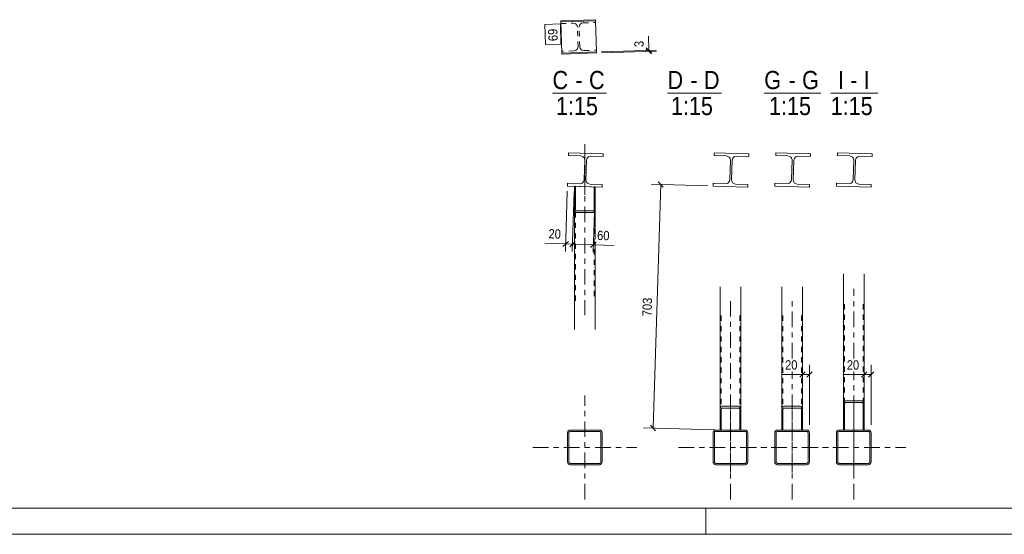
# Model space of a CAD drawing. Header units: millimetres. Extents: x 0 to 914, y 0 to 420.
# Tile 2 of 11: x 152 to 341, y 0 to 99. Entities that reach past the tile are written whole.
import ezdxf

# ---------------------------------------------------------------- set-up
doc = ezdxf.new("R2010")
doc.units = ezdxf.units.MM
for name, pattern in [('XKITLINE00', [0]), ('XKITLINE01', [4, 1, -1, 1, -1]), ('XKITLINE03', [6, 3, -1, 1, -1])]:
    doc.linetypes.add(name, pattern=pattern)
for name, color, linetype, lineweight in [('Arkusz rysunku', 3, 'Continuous', 0), ('Element', 2, 'Continuous', 0), ('Inny typ obiektu', 7, 'Continuous', 0), ('Wymiar', 4, 'Continuous', 0), ('Znak elementu', 2, 'Continuous', 0)]:
    doc.layers.add(name, color=color, linetype=linetype, lineweight=lineweight)
doc.styles.add('ARIAL', font='ARIAL.TTF')

msp = doc.modelspace()

# ---------------------------------------------------------------- linework, layer by layer
at = {"layer": 'Arkusz rysunku', "linetype": 'XKITLINE00', "lineweight": 0}
for p, q in [((5, 5), (909, 5)), ((284, 0), (284, 5)), ((0, 0), (914, 0))]:
    msp.add_line(p, q, dxfattribs=at)
at = {"layer": 'Element', "linetype": 'XKITLINE00', "lineweight": 0}
for p, q in [((262.74, 98.99), (256.08, 98.78)), ((256.08, 98.78), (256.09, 98.58)), ((262.75, 98.79), (256.09, 98.58)), ((256.09, 98.58), (256.27, 92.58)), ((262.74, 98.99), (262.75, 98.79)), ((262.75, 98.79), (262.94, 92.79)), ((256.27, 92.58), (262.94, 92.79)), ((256.27, 92.58), (256.28, 92.38)), ((256.28, 92.38), (262.94, 92.59)), ((262.94, 92.79), (262.94, 92.59)), ((257.55, 72.85), (257.57, 73.38)), ((257.55, 72.85), (257.57, 73.38)), ((259.92, 72.77), (257.55, 72.85)), ((259.92, 72.77), (257.55, 72.85)), ((257.57, 73.38), (264.23, 73.17)), ((257.57, 73.38), (264.23, 73.17)), ((259.92, 72.77), (260.22, 72.7)), ((259.92, 72.77), (260.22, 72.7)), ((260.64, 72.26), (260.69, 71.95)), ((260.64, 72.26), (260.69, 71.95)), ((261.02, 71.94), (261.1, 72.24)), ((261.02, 71.94), (261.1, 72.24)), ((261.54, 72.66), (261.85, 72.71)), ((261.54, 72.66), (261.85, 72.71)), ((264.22, 72.64), (261.85, 72.71)), ((264.22, 72.64), (261.85, 72.71)), ((264.23, 73.17), (264.22, 72.64)), ((264.23, 73.17), (264.22, 72.64)), ((285.56, 72.85), (285.58, 73.38)), ((285.56, 72.85), (285.58, 73.38)), ((287.93, 72.77), (285.56, 72.85)), ((287.93, 72.77), (285.56, 72.85)), ((285.58, 73.38), (292.24, 73.17)), ((285.58, 73.38), (292.24, 73.17)), ((287.93, 72.77), (288.23, 72.7)), ((287.93, 72.77), (288.23, 72.7)), ((288.65, 72.26), (288.7, 71.95)), ((288.65, 72.26), (288.7, 71.95)), ((289.04, 71.94), (289.11, 72.24)), ((289.04, 71.94), (289.11, 72.24)), ((289.55, 72.66), (289.86, 72.71)), ((289.55, 72.66), (289.86, 72.71)), ((292.23, 72.64), (289.86, 72.71)), ((292.23, 72.64), (289.86, 72.71)), ((292.24, 73.17), (292.23, 72.64)), ((292.24, 73.17), (292.23, 72.64)), ((297.43, 72.85), (297.45, 73.38)), ((297.43, 72.85), (297.45, 73.38)), ((299.79, 72.77), (297.43, 72.85)), ((299.79, 72.77), (297.43, 72.85)), ((297.45, 73.38), (304.11, 73.17)), ((297.45, 73.38), (304.11, 73.17)), ((299.79, 72.77), (300.1, 72.7)), ((299.79, 72.77), (300.1, 72.7)), ((300.52, 72.26), (300.57, 71.95)), ((300.52, 72.26), (300.57, 71.95)), ((300.9, 71.94), (300.97, 72.24)), ((300.9, 71.94), (300.97, 72.24)), ((301.42, 72.66), (301.73, 72.71)), ((301.42, 72.66), (301.73, 72.71)), ((304.09, 72.64), (301.73, 72.71)), ((304.09, 72.64), (301.73, 72.71)), ((304.11, 73.17), (304.09, 72.64)), ((304.11, 73.17), (304.09, 72.64)), ((309.29, 72.85), (309.31, 73.38)), ((309.29, 72.85), (309.31, 73.38)), ((311.66, 72.77), (309.29, 72.85)), ((311.66, 72.77), (309.29, 72.85)), ((309.31, 73.38), (315.97, 73.17)), ((309.31, 73.38), (315.97, 73.17)), ((311.66, 72.77), (311.96, 72.7)), ((311.66, 72.77), (311.96, 72.7)), ((312.38, 72.26), (312.43, 71.95)), ((312.38, 72.26), (312.43, 71.95)), ((312.77, 71.94), (312.84, 72.24)), ((312.77, 71.94), (312.84, 72.24)), ((313.28, 72.66), (313.59, 72.71)), ((313.28, 72.66), (313.59, 72.71)), ((315.96, 72.64), (313.59, 72.71)), ((315.96, 72.64), (313.59, 72.71)), ((315.97, 73.17), (315.96, 72.64)), ((315.97, 73.17), (315.96, 72.64)), ((260.57, 68.22), (260.69, 71.95)), ((260.57, 68.22), (260.69, 71.95)), ((260.91, 68.21), (261.02, 71.94)), ((260.91, 68.21), (261.02, 71.94)), ((288.59, 68.22), (288.7, 71.95)), ((288.59, 68.22), (288.7, 71.95)), ((288.92, 68.21), (289.04, 71.94)), ((288.92, 68.21), (289.04, 71.94)), ((300.45, 68.22), (300.57, 71.95)), ((300.45, 68.22), (300.57, 71.95)), ((300.78, 68.21), (300.9, 71.94)), ((300.78, 68.21), (300.9, 71.94)), ((312.32, 68.22), (312.43, 71.95)), ((312.32, 68.22), (312.43, 71.95)), ((312.65, 68.21), (312.77, 71.94)), ((312.65, 68.21), (312.77, 71.94)), ((260.57, 68.22), (260.5, 67.91)), ((260.57, 68.22), (260.5, 67.91)), ((260.96, 67.9), (260.91, 68.21)), ((260.96, 67.9), (260.91, 68.21)), ((288.59, 68.22), (288.52, 67.91)), ((288.59, 68.22), (288.52, 67.91)), ((288.97, 67.9), (288.92, 68.21)), ((288.97, 67.9), (288.92, 68.21)), ((300.45, 68.22), (300.38, 67.91)), ((300.45, 68.22), (300.38, 67.91)), ((300.84, 67.9), (300.78, 68.21)), ((300.84, 67.9), (300.78, 68.21)), ((312.32, 68.22), (312.25, 67.91)), ((312.32, 68.22), (312.25, 67.91)), ((312.7, 67.9), (312.65, 68.21)), ((312.7, 67.9), (312.65, 68.21)), ((257.37, 66.98), (257.38, 67.52)), ((257.37, 66.98), (257.38, 67.52)), ((264.03, 66.77), (257.37, 66.98)), ((264.03, 66.77), (257.37, 66.98)), ((257.38, 67.52), (259.75, 67.44)), ((257.38, 67.52), (259.75, 67.44)), ((258.7, 62.56), (258.7, 66.94)), ((258.7, 66.94), (258.9, 66.94)), ((258.7, 62.56), (258.7, 66.94)), ((258.7, 66.94), (258.9, 66.94)), ((258.9, 66.94), (258.9, 62.56)), ((258.9, 62.56), (258.9, 66.94)), ((260.06, 67.49), (259.75, 67.44)), ((260.06, 67.49), (259.75, 67.44)), ((261.68, 67.38), (261.38, 67.45)), ((261.68, 67.38), (261.38, 67.45)), ((261.68, 67.38), (264.05, 67.31)), ((261.68, 67.38), (264.05, 67.31)), ((262.5, 66.82), (262.5, 62.56)), ((262.5, 66.82), (262.7, 66.82)), ((262.7, 66.82), (262.5, 66.82)), ((262.5, 62.56), (262.5, 66.82)), ((262.7, 62.56), (262.7, 66.82)), ((262.7, 62.56), (262.7, 66.82)), ((264.05, 67.31), (264.03, 66.77)), ((264.05, 67.31), (264.03, 66.77)), ((285.38, 66.98), (285.4, 67.52)), ((285.38, 66.98), (285.4, 67.52)), ((292.04, 66.77), (285.38, 66.98)), ((292.04, 66.77), (285.38, 66.98)), ((285.4, 67.52), (287.76, 67.44)), ((285.4, 67.52), (287.76, 67.44)), ((288.07, 67.49), (287.76, 67.44)), ((288.07, 67.49), (287.76, 67.44)), ((289.69, 67.38), (289.39, 67.45)), ((289.69, 67.38), (289.39, 67.45)), ((289.69, 67.38), (292.06, 67.31)), ((289.69, 67.38), (292.06, 67.31)), ((292.06, 67.31), (292.04, 66.77)), ((292.06, 67.31), (292.04, 66.77)), ((297.24, 66.98), (297.26, 67.52)), ((297.24, 66.98), (297.26, 67.52)), ((303.91, 66.77), (297.24, 66.98)), ((303.91, 66.77), (297.24, 66.98)), ((297.26, 67.52), (299.63, 67.44)), ((297.26, 67.52), (299.63, 67.44)), ((299.93, 67.49), (299.63, 67.44)), ((299.93, 67.49), (299.63, 67.44)), ((301.56, 67.38), (301.25, 67.45)), ((301.56, 67.38), (301.25, 67.45)), ((301.56, 67.38), (303.92, 67.31)), ((301.56, 67.38), (303.92, 67.31)), ((303.92, 67.31), (303.91, 66.77)), ((303.92, 67.31), (303.91, 66.77)), ((309.11, 66.98), (309.13, 67.52)), ((309.11, 66.98), (309.13, 67.52)), ((315.77, 66.77), (309.11, 66.98)), ((315.77, 66.77), (309.11, 66.98)), ((309.13, 67.52), (311.49, 67.44)), ((309.13, 67.52), (311.49, 67.44)), ((311.8, 67.49), (311.49, 67.44)), ((311.8, 67.49), (311.49, 67.44)), ((313.42, 67.38), (313.12, 67.45)), ((313.42, 67.38), (313.12, 67.45)), ((313.42, 67.38), (315.79, 67.31)), ((313.42, 67.38), (315.79, 67.31)), ((315.79, 67.31), (315.77, 66.77)), ((315.79, 67.31), (315.77, 66.77)), ((258.7, 62.56), (258.73, 62.29)), ((258.7, 62.56), (258.73, 62.29)), ((258.7, 62.56), (258.7, 39.4)), ((258.91, 62.43), (258.9, 62.56)), ((258.91, 62.43), (258.9, 62.56)), ((262.5, 62.56), (262.48, 62.43)), ((262.5, 62.56), (262.48, 62.43)), ((262.67, 62.29), (262.7, 62.56)), ((262.67, 62.29), (262.7, 62.56)), ((262.7, 62.56), (262.7, 56.78)), ((258.96, 62.31), (258.91, 62.43)), ((258.96, 62.31), (258.91, 62.43)), ((258.95, 61.92), (259.1, 61.87)), ((258.95, 61.92), (259.1, 61.87)), ((259.02, 62.24), (258.96, 62.31)), ((259.02, 62.24), (258.96, 62.31)), ((259.1, 62.21), (259.02, 62.24)), ((259.1, 62.21), (259.02, 62.24)), ((259.1, 62.21), (262.3, 62.21)), ((259.1, 62.21), (262.3, 62.21)), ((259.1, 61.87), (262.3, 61.87)), ((259.1, 61.87), (262.3, 61.87)), ((262.38, 62.24), (262.3, 62.21)), ((262.38, 62.24), (262.3, 62.21)), ((262.3, 61.87), (262.45, 61.92)), ((262.3, 61.87), (262.45, 61.92)), ((262.44, 62.31), (262.38, 62.24)), ((262.44, 62.31), (262.38, 62.24)), ((262.48, 62.43), (262.44, 62.31)), ((262.48, 62.43), (262.44, 62.31)), ((262.7, 56.27), (262.7, 39.4)), ((310.44, 50.12), (310.44, 24.97)), ((314.44, 50.12), (314.44, 24.97)), ((286.71, 47.59), (286.71, 23.94)), ((290.71, 47.59), (290.71, 23.94)), ((298.58, 47.59), (298.58, 23.94)), ((302.58, 47.59), (302.58, 23.94)), ((287.11, 24.63), (286.96, 24.57)), ((287.11, 24.63), (286.96, 24.57)), ((287.11, 24.63), (290.31, 24.63)), ((287.11, 24.63), (290.31, 24.63)), ((290.46, 24.57), (290.31, 24.63)), ((290.46, 24.57), (290.31, 24.63)), ((298.98, 24.63), (298.82, 24.57)), ((298.98, 24.63), (298.82, 24.57)), ((298.98, 24.63), (302.18, 24.63)), ((298.98, 24.63), (302.18, 24.63)), ((302.33, 24.57), (302.18, 24.63)), ((302.33, 24.57), (302.18, 24.63)), ((310.47, 25.25), (310.44, 24.97)), ((310.47, 25.25), (310.44, 24.97)), ((310.44, 20.05), (310.44, 24.97)), ((310.44, 20.05), (310.44, 24.97)), ((310.64, 24.97), (310.66, 25.11)), ((310.64, 24.97), (310.66, 25.11)), ((310.64, 20.05), (310.64, 24.97)), ((310.64, 20.05), (310.64, 24.97)), ((310.66, 25.11), (310.7, 25.23)), ((310.66, 25.11), (310.7, 25.23)), ((310.84, 25.7), (310.69, 25.64)), ((310.84, 25.7), (310.69, 25.64)), ((310.7, 25.23), (310.76, 25.3)), ((310.7, 25.23), (310.76, 25.3)), ((310.76, 25.3), (310.84, 25.33)), ((310.76, 25.3), (310.84, 25.33)), ((310.84, 25.7), (314.04, 25.7)), ((310.84, 25.7), (314.04, 25.7)), ((310.84, 25.33), (314.04, 25.33)), ((310.84, 25.33), (314.04, 25.33)), ((314.19, 25.64), (314.04, 25.7)), ((314.19, 25.64), (314.04, 25.7)), ((314.04, 25.33), (314.12, 25.3)), ((314.04, 25.33), (314.12, 25.3)), ((314.12, 25.3), (314.18, 25.23)), ((314.12, 25.3), (314.18, 25.23)), ((314.18, 25.23), (314.23, 25.11)), ((314.18, 25.23), (314.23, 25.11)), ((314.23, 25.11), (314.24, 24.97)), ((314.23, 25.11), (314.24, 24.97)), ((314.24, 24.97), (314.24, 20.05)), ((314.24, 20.05), (314.24, 24.97)), ((314.44, 24.97), (314.41, 25.25)), ((314.44, 24.97), (314.41, 25.25)), ((314.44, 20.05), (314.44, 24.97)), ((314.44, 20.05), (314.44, 24.97)), ((286.74, 24.2), (286.71, 23.94)), ((286.74, 24.2), (286.71, 23.94)), ((286.71, 20.05), (286.71, 23.94)), ((286.71, 20.05), (286.71, 23.94)), ((286.91, 23.94), (286.93, 24.07)), ((286.91, 23.94), (286.93, 24.07)), ((286.91, 20.05), (286.91, 23.94)), ((286.91, 20.05), (286.91, 23.94)), ((286.93, 24.07), (286.97, 24.18)), ((286.93, 24.07), (286.97, 24.18)), ((286.97, 24.18), (287.04, 24.26)), ((286.97, 24.18), (287.04, 24.26)), ((287.04, 24.26), (287.11, 24.28)), ((287.04, 24.26), (287.11, 24.28)), ((287.11, 24.28), (290.31, 24.28)), ((287.11, 24.28), (290.31, 24.28)), ((290.31, 24.28), (290.39, 24.26)), ((290.31, 24.28), (290.39, 24.26)), ((290.39, 24.26), (290.45, 24.18)), ((290.39, 24.26), (290.45, 24.18)), ((290.45, 24.18), (290.5, 24.07)), ((290.45, 24.18), (290.5, 24.07)), ((290.5, 24.07), (290.51, 23.94)), ((290.5, 24.07), (290.51, 23.94)), ((290.51, 23.94), (290.51, 20.05)), ((290.51, 20.05), (290.51, 23.94)), ((290.71, 23.94), (290.68, 24.2)), ((290.71, 23.94), (290.68, 24.2)), ((290.71, 20.05), (290.71, 23.94)), ((290.71, 20.05), (290.71, 23.94)), ((298.61, 24.2), (298.58, 23.94)), ((298.61, 24.2), (298.58, 23.94)), ((298.58, 20.05), (298.58, 23.94)), ((298.58, 20.05), (298.58, 23.94)), ((298.78, 23.94), (298.79, 24.07)), ((298.78, 23.94), (298.79, 24.07)), ((298.78, 20.05), (298.78, 23.94)), ((298.78, 20.05), (298.78, 23.94)), ((298.79, 24.07), (298.83, 24.18)), ((298.79, 24.07), (298.83, 24.18)), ((298.83, 24.18), (298.9, 24.26)), ((298.83, 24.18), (298.9, 24.26)), ((298.9, 24.26), (298.98, 24.28)), ((298.9, 24.26), (298.98, 24.28)), ((298.98, 24.28), (302.18, 24.28)), ((298.98, 24.28), (302.18, 24.28)), ((302.18, 24.28), (302.25, 24.26)), ((302.18, 24.28), (302.25, 24.26)), ((302.25, 24.26), (302.32, 24.18)), ((302.25, 24.26), (302.32, 24.18)), ((302.32, 24.18), (302.36, 24.07)), ((302.32, 24.18), (302.36, 24.07)), ((302.36, 24.07), (302.38, 23.94)), ((302.36, 24.07), (302.38, 23.94)), ((302.38, 23.94), (302.38, 20.05)), ((302.38, 20.05), (302.38, 23.94)), ((302.58, 23.94), (302.55, 24.2)), ((302.58, 23.94), (302.55, 24.2)), ((302.58, 20.05), (302.58, 23.94)), ((302.58, 20.05), (302.58, 23.94)), ((257.41, 19.72), (257.37, 19.52)), ((257.41, 19.72), (257.37, 19.52)), ((257.37, 13.92), (257.37, 19.52)), ((257.37, 13.92), (257.37, 19.52)), ((257.64, 19.52), (257.66, 19.62)), ((257.64, 19.52), (257.66, 19.62)), ((257.64, 13.92), (257.64, 19.52)), ((257.64, 13.92), (257.64, 19.52)), ((257.66, 19.62), (257.71, 19.71)), ((257.66, 19.62), (257.71, 19.71)), ((257.9, 20.05), (257.7, 20.01)), ((257.9, 20.05), (257.7, 20.01)), ((257.71, 19.71), (257.8, 19.76)), ((257.71, 19.71), (257.8, 19.76)), ((257.8, 19.76), (257.9, 19.78)), ((257.8, 19.76), (257.9, 19.78)), ((257.9, 20.05), (263.5, 20.05)), ((257.9, 20.05), (263.5, 20.05)), ((257.9, 19.78), (263.5, 19.78)), ((257.9, 19.78), (263.5, 19.78)), ((263.71, 20.01), (263.5, 20.05)), ((263.71, 20.01), (263.5, 20.05)), ((263.5, 19.78), (263.6, 19.76)), ((263.5, 19.78), (263.6, 19.76)), ((263.6, 19.76), (263.69, 19.71)), ((263.6, 19.76), (263.69, 19.71)), ((263.69, 19.71), (263.75, 19.62)), ((263.69, 19.71), (263.75, 19.62)), ((263.75, 19.62), (263.77, 19.52)), ((263.75, 19.62), (263.77, 19.52)), ((263.77, 13.92), (263.77, 19.52)), ((263.77, 13.92), (263.77, 19.52)), ((264.04, 19.52), (264, 19.72)), ((264.04, 19.52), (264, 19.72)), ((264.04, 13.92), (264.04, 19.52)), ((264.04, 13.92), (264.04, 19.52)), ((285.42, 19.72), (285.38, 19.52)), ((285.42, 19.72), (285.38, 19.52)), ((285.38, 13.92), (285.38, 19.52)), ((285.38, 13.92), (285.38, 19.52)), ((285.65, 19.52), (285.67, 19.62)), ((285.65, 19.52), (285.67, 19.62)), ((285.65, 13.92), (285.65, 19.52)), ((285.65, 13.92), (285.65, 19.52)), ((285.67, 19.62), (285.73, 19.71)), ((285.67, 19.62), (285.73, 19.71)), ((285.92, 20.05), (285.71, 20.01)), ((285.92, 20.05), (285.71, 20.01)), ((285.73, 19.71), (285.81, 19.76)), ((285.73, 19.71), (285.81, 19.76)), ((285.81, 19.76), (285.92, 19.78)), ((285.81, 19.76), (285.92, 19.78)), ((285.92, 20.05), (291.52, 20.05)), ((285.92, 20.05), (291.52, 20.05)), ((285.92, 19.78), (291.52, 19.78)), ((285.92, 19.78), (291.52, 19.78)), ((286.71, 20.05), (286.91, 20.05)), ((286.71, 20.05), (286.91, 20.05)), ((290.71, 20.05), (290.51, 20.05)), ((290.51, 20.05), (290.71, 20.05)), ((291.72, 20.01), (291.52, 20.05)), ((291.72, 20.01), (291.52, 20.05)), ((291.52, 19.78), (291.62, 19.76)), ((291.52, 19.78), (291.62, 19.76)), ((291.62, 19.76), (291.7, 19.71)), ((291.62, 19.76), (291.7, 19.71)), ((291.7, 19.71), (291.76, 19.62)), ((291.7, 19.71), (291.76, 19.62)), ((291.76, 19.62), (291.78, 19.52)), ((291.76, 19.62), (291.78, 19.52)), ((291.78, 13.92), (291.78, 19.52)), ((291.78, 13.92), (291.78, 19.52)), ((292.05, 19.52), (292.01, 19.72)), ((292.05, 19.52), (292.01, 19.72)), ((292.05, 13.92), (292.05, 19.52)), ((292.05, 13.92), (292.05, 19.52)), ((297.29, 19.72), (297.25, 19.52)), ((297.29, 19.72), (297.25, 19.52)), ((297.25, 13.92), (297.25, 19.52)), ((297.25, 13.92), (297.25, 19.52)), ((297.51, 19.52), (297.53, 19.62)), ((297.51, 19.52), (297.53, 19.62)), ((297.51, 13.92), (297.51, 19.52)), ((297.51, 13.92), (297.51, 19.52)), ((297.53, 19.62), (297.59, 19.71)), ((297.53, 19.62), (297.59, 19.71)), ((297.78, 20.05), (297.58, 20.01)), ((297.78, 20.05), (297.58, 20.01)), ((297.59, 19.71), (297.68, 19.76)), ((297.59, 19.71), (297.68, 19.76)), ((297.68, 19.76), (297.78, 19.78)), ((297.68, 19.76), (297.78, 19.78)), ((297.78, 20.05), (303.38, 20.05)), ((297.78, 20.05), (303.38, 20.05)), ((297.78, 19.78), (303.38, 19.78)), ((297.78, 19.78), (303.38, 19.78)), ((298.58, 20.05), (298.78, 20.05)), ((298.58, 20.05), (298.78, 20.05)), ((302.58, 20.05), (302.38, 20.05)), ((302.38, 20.05), (302.58, 20.05)), ((303.58, 20.01), (303.38, 20.05)), ((303.58, 20.01), (303.38, 20.05)), ((303.38, 19.78), (303.48, 19.76)), ((303.38, 19.78), (303.48, 19.76)), ((303.48, 19.76), (303.57, 19.71)), ((303.48, 19.76), (303.57, 19.71)), ((303.57, 19.71), (303.63, 19.62)), ((303.57, 19.71), (303.63, 19.62)), ((303.63, 19.62), (303.65, 19.52)), ((303.63, 19.62), (303.65, 19.52)), ((303.65, 13.92), (303.65, 19.52)), ((303.65, 13.92), (303.65, 19.52)), ((303.91, 19.52), (303.87, 19.72)), ((303.91, 19.52), (303.87, 19.72)), ((303.91, 13.92), (303.91, 19.52)), ((303.91, 13.92), (303.91, 19.52)), ((309.15, 19.72), (309.11, 19.52)), ((309.15, 19.72), (309.11, 19.52)), ((309.11, 13.92), (309.11, 19.52)), ((309.11, 13.92), (309.11, 19.52)), ((309.38, 19.52), (309.4, 19.62)), ((309.38, 19.52), (309.4, 19.62)), ((309.38, 13.92), (309.38, 19.52)), ((309.38, 13.92), (309.38, 19.52)), ((309.4, 19.62), (309.46, 19.71)), ((309.4, 19.62), (309.46, 19.71)), ((309.64, 20.05), (309.44, 20.01)), ((309.64, 20.05), (309.44, 20.01)), ((309.46, 19.71), (309.54, 19.76)), ((309.46, 19.71), (309.54, 19.76)), ((309.54, 19.76), (309.64, 19.78)), ((309.54, 19.76), (309.64, 19.78)), ((309.64, 20.05), (315.24, 20.05)), ((309.64, 20.05), (315.24, 20.05)), ((309.64, 19.78), (315.24, 19.78)), ((309.64, 19.78), (315.24, 19.78)), ((310.44, 20.05), (310.64, 20.05)), ((310.44, 20.05), (310.64, 20.05)), ((314.44, 20.05), (314.24, 20.05)), ((314.24, 20.05), (314.44, 20.05)), ((315.45, 20.01), (315.24, 20.05)), ((315.45, 20.01), (315.24, 20.05)), ((315.24, 19.78), (315.35, 19.76)), ((315.24, 19.78), (315.35, 19.76)), ((315.35, 19.76), (315.43, 19.71)), ((315.35, 19.76), (315.43, 19.71)), ((315.43, 19.71), (315.49, 19.62)), ((315.43, 19.71), (315.49, 19.62)), ((315.49, 19.62), (315.51, 19.52)), ((315.49, 19.62), (315.51, 19.52)), ((315.51, 13.92), (315.51, 19.52)), ((315.51, 13.92), (315.51, 19.52)), ((315.78, 19.52), (315.74, 19.72)), ((315.78, 19.52), (315.74, 19.72)), ((315.78, 13.92), (315.78, 19.52)), ((315.78, 13.92), (315.78, 19.52)), ((257.37, 13.92), (257.41, 13.71)), ((257.37, 13.92), (257.41, 13.71)), ((257.66, 13.81), (257.64, 13.92)), ((257.66, 13.81), (257.64, 13.92)), ((257.71, 13.73), (257.66, 13.81)), ((257.71, 13.73), (257.66, 13.81)), ((257.7, 13.42), (257.9, 13.38)), ((257.7, 13.42), (257.9, 13.38)), ((257.8, 13.67), (257.71, 13.73)), ((257.8, 13.67), (257.71, 13.73)), ((257.9, 13.65), (257.8, 13.67)), ((257.9, 13.65), (257.8, 13.67)), ((257.9, 13.65), (263.5, 13.65)), ((257.9, 13.65), (263.5, 13.65)), ((257.9, 13.38), (263.5, 13.38)), ((257.9, 13.38), (263.5, 13.38)), ((263.6, 13.67), (263.5, 13.65)), ((263.6, 13.67), (263.5, 13.65)), ((263.5, 13.38), (263.71, 13.42)), ((263.5, 13.38), (263.71, 13.42)), ((263.69, 13.73), (263.6, 13.67)), ((263.69, 13.73), (263.6, 13.67)), ((263.75, 13.81), (263.69, 13.73)), ((263.75, 13.81), (263.69, 13.73)), ((263.77, 13.92), (263.75, 13.81)), ((263.77, 13.92), (263.75, 13.81)), ((264, 13.71), (264.04, 13.92)), ((264, 13.71), (264.04, 13.92)), ((285.38, 13.92), (285.42, 13.71)), ((285.38, 13.92), (285.42, 13.71)), ((285.67, 13.81), (285.65, 13.92)), ((285.67, 13.81), (285.65, 13.92)), ((285.73, 13.73), (285.67, 13.81)), ((285.73, 13.73), (285.67, 13.81)), ((285.71, 13.42), (285.92, 13.38)), ((285.71, 13.42), (285.92, 13.38)), ((285.81, 13.67), (285.73, 13.73)), ((285.81, 13.67), (285.73, 13.73)), ((285.92, 13.65), (285.81, 13.67)), ((285.92, 13.65), (285.81, 13.67)), ((285.92, 13.65), (291.52, 13.65)), ((285.92, 13.65), (291.52, 13.65)), ((285.92, 13.38), (291.52, 13.38)), ((285.92, 13.38), (291.52, 13.38)), ((291.62, 13.67), (291.52, 13.65)), ((291.62, 13.67), (291.52, 13.65)), ((291.52, 13.38), (291.72, 13.42)), ((291.52, 13.38), (291.72, 13.42)), ((291.7, 13.73), (291.62, 13.67)), ((291.7, 13.73), (291.62, 13.67)), ((291.76, 13.81), (291.7, 13.73)), ((291.76, 13.81), (291.7, 13.73)), ((291.78, 13.92), (291.76, 13.81)), ((291.78, 13.92), (291.76, 13.81)), ((292.01, 13.71), (292.05, 13.92)), ((292.01, 13.71), (292.05, 13.92)), ((297.25, 13.92), (297.29, 13.71)), ((297.25, 13.92), (297.29, 13.71)), ((297.53, 13.81), (297.51, 13.92)), ((297.53, 13.81), (297.51, 13.92)), ((297.59, 13.73), (297.53, 13.81)), ((297.59, 13.73), (297.53, 13.81)), ((297.58, 13.42), (297.78, 13.38)), ((297.58, 13.42), (297.78, 13.38)), ((297.68, 13.67), (297.59, 13.73)), ((297.68, 13.67), (297.59, 13.73)), ((297.78, 13.65), (297.68, 13.67)), ((297.78, 13.65), (297.68, 13.67)), ((297.78, 13.65), (303.38, 13.65)), ((297.78, 13.65), (303.38, 13.65)), ((297.78, 13.38), (303.38, 13.38)), ((297.78, 13.38), (303.38, 13.38)), ((303.48, 13.67), (303.38, 13.65)), ((303.48, 13.67), (303.38, 13.65)), ((303.38, 13.38), (303.58, 13.42)), ((303.38, 13.38), (303.58, 13.42)), ((303.57, 13.73), (303.48, 13.67)), ((303.57, 13.73), (303.48, 13.67)), ((303.63, 13.81), (303.57, 13.73)), ((303.63, 13.81), (303.57, 13.73)), ((303.65, 13.92), (303.63, 13.81)), ((303.65, 13.92), (303.63, 13.81)), ((303.87, 13.71), (303.91, 13.92)), ((303.87, 13.71), (303.91, 13.92)), ((309.11, 13.92), (309.15, 13.71)), ((309.11, 13.92), (309.15, 13.71)), ((309.4, 13.81), (309.38, 13.92)), ((309.4, 13.81), (309.38, 13.92)), ((309.46, 13.73), (309.4, 13.81)), ((309.46, 13.73), (309.4, 13.81)), ((309.44, 13.42), (309.64, 13.38)), ((309.44, 13.42), (309.64, 13.38)), ((309.54, 13.67), (309.46, 13.73)), ((309.54, 13.67), (309.46, 13.73)), ((309.64, 13.65), (309.54, 13.67)), ((309.64, 13.65), (309.54, 13.67)), ((309.64, 13.65), (315.24, 13.65)), ((309.64, 13.65), (315.24, 13.65)), ((309.64, 13.38), (315.24, 13.38)), ((309.64, 13.38), (315.24, 13.38)), ((315.35, 13.67), (315.24, 13.65)), ((315.35, 13.67), (315.24, 13.65)), ((315.24, 13.38), (315.45, 13.42)), ((315.24, 13.38), (315.45, 13.42)), ((315.43, 13.73), (315.35, 13.67)), ((315.43, 13.73), (315.35, 13.67)), ((315.49, 13.81), (315.43, 13.73)), ((315.49, 13.81), (315.43, 13.73)), ((315.51, 13.92), (315.49, 13.81)), ((315.51, 13.92), (315.49, 13.81)), ((315.74, 13.71), (315.78, 13.92)), ((315.74, 13.71), (315.78, 13.92))]:
    msp.add_line(p, q, dxfattribs=at)
at = {"layer": 'Element', "linetype": 'XKITLINE01', "lineweight": 0}
for p, q in [((256.09, 98.58), (256.1, 98.24)), ((262.75, 98.79), (262.76, 98.45)), ((256.1, 98.24), (258.46, 98.32)), ((258.46, 98.32), (258.77, 98.27)), ((259.22, 97.85), (259.29, 97.54)), ((259.4, 93.81), (259.29, 97.54)), ((259.62, 97.55), (259.67, 97.86)), ((259.74, 93.82), (259.62, 97.55)), ((260.09, 98.31), (260.39, 98.38)), ((260.39, 98.38), (262.76, 98.45)), ((258.63, 92.99), (256.26, 92.91)), ((256.26, 92.91), (256.27, 92.58)), ((258.93, 93.06), (258.63, 92.99)), ((259.4, 93.81), (259.35, 93.5)), ((259.81, 93.52), (259.74, 93.82)), ((260.56, 93.05), (260.25, 93.1)), ((260.56, 93.05), (262.93, 93.12)), ((262.93, 93.12), (262.94, 92.79)), ((258.7, 66.94), (262.7, 66.82)), ((258.7, 66.94), (258.7, 62.56)), ((258.9, 66.94), (262.5, 66.82)), ((258.9, 44.93), (258.9, 66.94)), ((262.5, 66.82), (262.5, 44.93)), ((262.7, 66.82), (262.7, 62.56)), ((310.64, 44.25), (310.64, 20.05)), ((314.24, 44.25), (314.24, 20.05)), ((286.91, 42.06), (286.91, 20.05)), ((290.51, 42.06), (290.51, 20.05)), ((298.78, 42.06), (298.78, 20.05)), ((302.38, 42.06), (302.38, 20.05)), ((310.44, 24.97), (310.44, 20.05)), ((314.44, 24.97), (314.44, 20.05)), ((286.71, 23.94), (286.71, 20.05)), ((290.71, 23.94), (290.71, 20.05)), ((298.58, 23.94), (298.58, 20.05)), ((302.58, 23.94), (302.58, 20.05)), ((286.71, 20.05), (290.71, 20.05)), ((286.91, 20.05), (286.93, 20.05)), ((290.51, 20.05), (286.91, 20.05)), ((286.93, 20.05), (286.96, 20.05)), ((298.58, 20.05), (302.58, 20.05)), ((298.78, 20.05), (298.79, 20.05)), ((302.38, 20.05), (298.78, 20.05)), ((298.79, 20.05), (298.82, 20.05)), ((310.44, 20.05), (314.44, 20.05)), ((310.64, 20.05), (310.66, 20.05)), ((314.24, 20.05), (310.64, 20.05)), ((310.66, 20.05), (310.69, 20.05))]:
    msp.add_line(p, q, dxfattribs=at)
at = {"layer": 'Element', "linetype": 'XKITLINE03', "lineweight": 0}
for p, q in [((259.51, 95.68), (259.51, 95.68)), ((260.7, 65.32), (260.7, 75.03)), ((260.7, 75.03), (260.7, 42.16)), ((260.8, 70.08), (260.8, 70.08)), ((288.81, 70.08), (288.81, 70.08)), ((300.68, 70.08), (300.68, 70.08)), ((312.54, 70.08), (312.54, 70.08)), ((312.44, 33.84), (312.44, 47.19)), ((288.71, 11.9), (288.71, 44.82)), ((300.58, 33.84), (300.58, 44.82)), ((300.58, 11.9), (300.58, 31.32)), ((312.44, 11.67), (312.44, 31.32)), ((260.7, 6.72), (260.7, 26.72)), ((288.72, 6.72), (288.72, 26.72)), ((300.58, 6.72), (300.58, 26.72)), ((312.44, 6.72), (312.44, 26.72)), ((288.71, 21.17), (288.71, 11.9)), ((300.58, 21.17), (300.58, 11.9)), ((312.44, 22.03), (312.44, 11.67)), ((250.7, 16.72), (270.7, 16.72)), ((278.72, 16.72), (298.72, 16.72)), ((290.58, 16.72), (310.58, 16.72)), ((302.44, 16.72), (322.44, 16.72))]:
    msp.add_line(p, q, dxfattribs=at)
at = {"layer": 'Element', "linetype": 'XKITLINE01', "lineweight": 0}
for centre, start, end in [((258.49, 97.52), 24.2982, 69.2982), ((260.42, 97.58), 114.2982, 159.2982), ((258.6, 93.79), 294.2982, 339.2982), ((260.54, 93.85), 204.2982, 249.2982)]:
    msp.add_arc(centre, 0.8, start, end, dxfattribs=at)
at = {"layer": 'Element', "linetype": 'XKITLINE00', "lineweight": 0}
for centre, radius, start, end in [((259.89, 71.97), 0.8, 20.7018, 65.7018), ((259.89, 71.97), 0.8, 20.7018, 65.7018), ((261.82, 71.91), 0.8, 110.7018, 155.7018), ((261.82, 71.91), 0.8, 110.7018, 155.7018), ((287.9, 71.97), 0.8, 20.7018, 65.7018), ((287.9, 71.97), 0.8, 20.7018, 65.7018), ((289.84, 71.91), 0.8, 110.7018, 155.7018), ((289.84, 71.91), 0.8, 110.7018, 155.7018), ((299.77, 71.97), 0.8, 20.7018, 65.7018), ((299.77, 71.97), 0.8, 20.7018, 65.7018), ((301.7, 71.91), 0.8, 110.7018, 155.7018), ((301.7, 71.91), 0.8, 110.7018, 155.7018), ((311.63, 71.97), 0.8, 20.7018, 65.7018), ((311.63, 71.97), 0.8, 20.7018, 65.7018), ((313.57, 71.91), 0.8, 110.7018, 155.7018), ((313.57, 71.91), 0.8, 110.7018, 155.7018), ((259.77, 68.24), 0.8, 290.7018, 335.7018), ((259.77, 68.24), 0.8, 290.7018, 335.7018), ((261.71, 68.18), 0.8, 200.7018, 245.7018), ((261.71, 68.18), 0.8, 200.7018, 245.7018), ((287.79, 68.24), 0.8, 290.7018, 335.7018), ((287.79, 68.24), 0.8, 290.7018, 335.7018), ((289.72, 68.18), 0.8, 200.7018, 245.7018), ((289.72, 68.18), 0.8, 200.7018, 245.7018), ((299.65, 68.24), 0.8, 290.7018, 335.7018), ((299.65, 68.24), 0.8, 290.7018, 335.7018), ((301.58, 68.18), 0.8, 200.7018, 245.7018), ((301.58, 68.18), 0.8, 200.7018, 245.7018), ((311.52, 68.24), 0.8, 290.7018, 335.7018), ((311.52, 68.24), 0.8, 290.7018, 335.7018), ((313.45, 68.18), 0.8, 200.7018, 245.7018), ((313.45, 68.18), 0.8, 200.7018, 245.7018), ((259.36, 62.41), 0.639, 190.3091, 229.8271), ((259.36, 62.41), 0.639, 190.3091, 229.8271), ((262.04, 62.41), 0.639, 310.1722, 349.6901), ((262.04, 62.41), 0.639, 310.1722, 349.6901), ((311.15, 25.13), 0.687, 132.1915, 170.5918), ((311.15, 25.13), 0.687, 132.1915, 170.5918), ((313.73, 25.13), 0.687, 9.4082, 47.8085), ((313.73, 25.13), 0.687, 9.4082, 47.8085), ((287.37, 24.09), 0.639, 130.1725, 169.6905), ((287.37, 24.09), 0.639, 130.1725, 169.6905), ((290.05, 24.09), 0.639, 10.3095, 49.8275), ((290.05, 24.09), 0.639, 10.3095, 49.8275), ((299.24, 24.09), 0.639, 130.1722, 169.6903), ((299.24, 24.09), 0.639, 130.1722, 169.6903), ((301.92, 24.09), 0.639, 10.3097, 49.8278), ((301.92, 24.09), 0.639, 10.3097, 49.8278), ((257.9, 19.52), 0.533, 112.5, 157.5), ((257.9, 19.52), 0.533, 112.5, 157.5), ((263.5, 19.52), 0.533, 22.5, 67.5), ((263.5, 19.52), 0.533, 22.5, 67.5), ((285.92, 19.52), 0.533, 112.5, 157.5), ((285.92, 19.52), 0.533, 112.5, 157.5), ((291.52, 19.52), 0.533, 22.5, 67.5), ((291.52, 19.52), 0.533, 22.5, 67.5), ((297.78, 19.52), 0.533, 112.5, 157.5), ((297.78, 19.52), 0.533, 112.5, 157.5), ((303.38, 19.52), 0.533, 22.5, 67.5), ((303.38, 19.52), 0.533, 22.5, 67.5), ((309.64, 19.52), 0.533, 112.5, 157.5), ((309.64, 19.52), 0.533, 112.5, 157.5), ((315.24, 19.52), 0.533, 22.5, 67.5), ((315.24, 19.52), 0.533, 22.5, 67.5), ((257.9, 13.92), 0.533, 202.5, 247.5), ((257.9, 13.92), 0.533, 202.5, 247.5), ((263.5, 13.92), 0.533, 292.5, 337.5), ((263.5, 13.92), 0.533, 292.5, 337.5), ((285.92, 13.92), 0.533, 202.5, 247.5), ((285.92, 13.92), 0.533, 202.5, 247.5), ((291.52, 13.92), 0.533, 292.5, 337.5), ((291.52, 13.92), 0.533, 292.5, 337.5), ((297.78, 13.92), 0.533, 202.5, 247.5), ((297.78, 13.92), 0.533, 202.5, 247.5), ((303.38, 13.92), 0.533, 292.5, 337.5), ((303.38, 13.92), 0.533, 292.5, 337.5), ((309.64, 13.92), 0.533, 202.5, 247.5), ((309.64, 13.92), 0.533, 202.5, 247.5), ((315.24, 13.92), 0.533, 292.5, 337.5), ((315.24, 13.92), 0.533, 292.5, 337.5)]:
    msp.add_arc(centre, radius, start, end, dxfattribs=at)
at = {"layer": 'Inny typ obiektu', "linetype": 'XKITLINE00', "lineweight": 0}
for p, q in [((254.49, 84.88), (264.88, 84.88)), ((276.61, 84.88), (287, 84.88)), ((295.22, 84.88), (306.13, 84.88)), ((308, 84.88), (317.08, 84.88))]:
    msp.add_line(p, q, dxfattribs=at)
at = {"layer": 'Wymiar', "linetype": 'XKITLINE00', "lineweight": 0}
for p, q in [((273.02, 93.11), (272.94, 95.79)), ((273.02, 93.11), (272.94, 95.79)), ((263.94, 92.82), (274.46, 93.15)), ((263.94, 92.62), (274.47, 92.95)), ((272.5, 93.6), (273.55, 92.61)), ((272.5, 93.4), (273.55, 92.41)), ((273.03, 92.91), (273.02, 93.11)), ((284.38, 67.02), (273.44, 67.36)), ((273.83, 20.45), (275.3, 67.3)), ((274.8, 67.83), (275.79, 66.78)), ((257.34, 65.98), (256.97, 54.41)), ((258.67, 65.94), (258.3, 54.37)), ((258.67, 65.94), (258.3, 54.37)), ((262.67, 65.82), (262.3, 54.25)), ((257.02, 55.85), (253, 55.98)), ((257.02, 55.85), (253, 55.98)), ((257.54, 56.34), (256.49, 55.36)), ((257.02, 55.85), (258.35, 55.81)), ((258.87, 56.3), (257.82, 55.32)), ((258.87, 56.3), (257.82, 55.32)), ((258.35, 55.81), (262.35, 55.68)), ((262.87, 56.18), (261.82, 55.19)), ((262.35, 55.68), (266.37, 55.56)), ((262.35, 55.68), (266.37, 55.56)), ((302.58, 21.05), (302.58, 32.58)), ((303.91, 21.05), (303.91, 32.58)), ((314.44, 21.05), (314.44, 32.58)), ((315.78, 21.05), (315.78, 32.58)), ((302.58, 30.72), (298.56, 30.72)), ((302.58, 30.72), (298.56, 30.72)), ((303.09, 31.23), (302.07, 30.21)), ((302.58, 30.72), (303.91, 30.72)), ((304.42, 31.23), (303.4, 30.21)), ((314.44, 30.72), (310.42, 30.72)), ((314.44, 30.72), (310.42, 30.72)), ((314.95, 31.23), (313.93, 30.21)), ((314.44, 30.72), (315.78, 30.72)), ((316.29, 31.23), (315.27, 30.21)), ((273.33, 20.98), (274.32, 19.93)), ((285.71, 20.08), (271.97, 20.51))]:
    msp.add_line(p, q, dxfattribs=at)
at = {"layer": 'Znak elementu', "linetype": 'XKITLINE00', "lineweight": 0}
for p, q in [((253, 98.08), (256, 98.17)), ((253, 98.08), (253.12, 94.21)), ((256, 98.17), (256.12, 94.31)), ((253.12, 94.21), (256.12, 94.31))]:
    msp.add_line(p, q, dxfattribs=at)

# ---------------------------------------------------------------- texts
at = {"layer": 'Inny typ obiektu', "style": 'ARIAL', "width": 0.85}
for s, p in [('C', (254.49, 85.63)), ('C', (261.51, 85.63)), ('D', (276.61, 85.63)), ('D', (283.63, 85.63)), ('G', (295.22, 85.63)), ('G', (302.5, 85.63)), ('I', (309.42, 85.63)), ('I', (314.37, 85.63)), ('-', (258.91, 85.63)), ('-', (281.03, 85.63)), ('-', (299.9, 85.63)), ('-', (311.76, 85.63)), ('1:15', (255.14, 80.63)), ('1:15', (277.26, 80.63)), ('1:15', (296.13, 80.63)), ('1:15', (308, 80.63))]:
    msp.add_text(s, height=3.5, dxfattribs=at).set_placement(p)
at = {"layer": 'Wymiar', "style": 'ARIAL', "width": 0.85}
for s, rotation, p in [('3', 91.7993, (272.04, 93.75)), ('20', -1.7991, (253.7, 56.92)), ('60', -1.7991, (263.05, 56.62)), ('703', 88.2011, (273.54, 41.91))]:
    msp.add_text(s, height=1.8, rotation=rotation, dxfattribs=at).set_placement(p)
for p in [(299.23, 31.68), (311.1, 31.68)]:
    msp.add_text('20', height=1.8, dxfattribs=at).set_placement(p)
at = {"layer": 'Znak elementu', "style": 'ARIAL', "width": 0.85}
msp.add_text('69', height=1.8, rotation=91.7993, dxfattribs=at).set_placement((255.5, 94.89))

doc.saveas('drawing.dxf')
